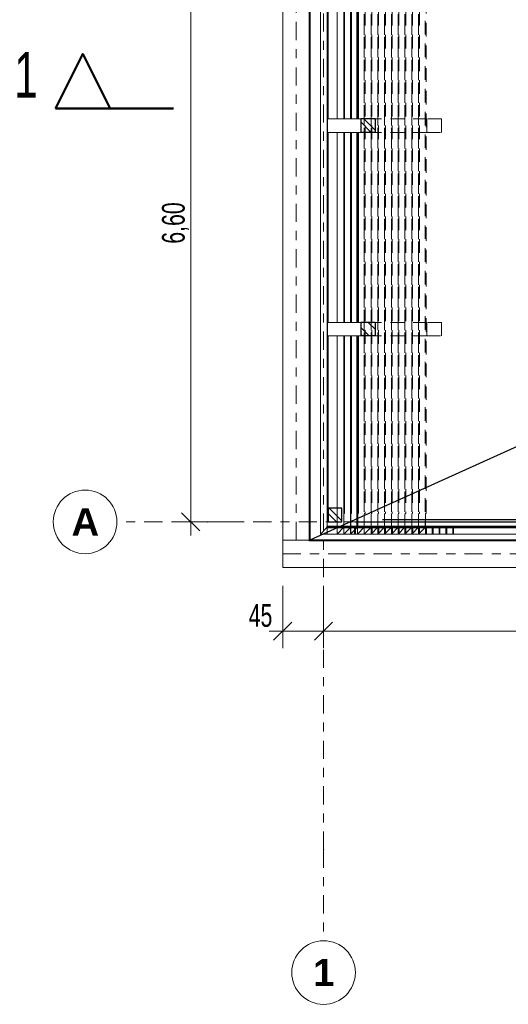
# Model space of a CAD drawing. Header units: metres. Extents: x -3.3 to 34.5, y -5.3 to 16.4.
# Tile 1 of 12: x -3.3 to 2, y -5.3 to 5.5. Entities that reach past the tile are written whole.
import ezdxf

# ---------------------------------------------------------------- set-up
doc = ezdxf.new("R2010")
doc.units = ezdxf.units.M
doc.header["$MEASUREMENT"] = 0
doc.set_wipeout_variables(frame=1)
for name, pattern in [('Achse', [0.4, 0.2, -0.1, 0, -0.1]), ('Punktlinie weit', [0.35, 0, -0.35]), ('Raster', [0.4, 0.2, -0.1, 0, -0.1]), ('Untersicht', [0.2, 0.15, -0.05]), ('Wipeout_Contour', [1, 0, -1])]:
    doc.linetypes.add(name, pattern=pattern)
for name, color, linetype in [('10 Fassade', 7, 'Continuous'), ('85 Marker Schnitt.Marker', 7, 'Continuous'), ('Neubau_10 Stütze', 7, 'Continuous'), ('Neubau_20 Decke Aufbau', 7, 'Continuous'), ('Neubau_20 Decke Roh', 7, 'Continuous'), ('Neubau_20 Träger', 7, 'Continuous'), ('Neubau_86 Achsraster', 7, 'Continuous'), ('Neubau_93 1_100 Bemaßung', 7, 'Continuous')]:
    doc.layers.add(name, color=color, linetype=linetype)
doc.styles.add('ERSTELLTER_STIL_1', font='GOTHIC.TTF', dxfattribs={"width": 0.7})
doc.styles.add('ERSTELLTER_STIL_2', font='arialbd.ttf')
doc.styles.add('ERSTELLTER_STIL_3', font='arial.ttf')
doc.dimstyles.new('ERSTELLTER_STIL__1', dxfattribs={"dimtxt": 0.25, "dimasz": 0.190285, "dimexe": 0.18, "dimexo": 0.5, "dimgap": 0, "dimtad": 1, "dimzin": 0, "dimdsep": 46, "dimtxsty": 'ERSTELLTER_STIL_1', "dimblk": 'ARROWHEAD_6', "dimblk1": 'ARROWHEAD_6', "dimblk2": 'ARROWHEAD_6', "dimcen": 0.09, "dimclrd": 7, "dimclre": 7, "dimclrt": 7, "dimazin": 0, "dimtfac": 1, "dimtdec": 4, "dimtmove": 0, "dimatfit": 3, "dimfxl": 1, "dimtolj": 1, "dimtzin": 0, "dimarcsym": 0})
doc.dimstyles.new('ERSTELLTER_STIL__2', dxfattribs={"dimtxt": 0.25, "dimasz": 0.190285, "dimexe": 0.18, "dimexo": 0.5, "dimgap": 0, "dimtad": 1, "dimtih": 1, "dimtoh": 1, "dimzin": 0, "dimdsep": 46, "dimtxsty": 'ERSTELLTER_STIL_1', "dimblk": 'ARROWHEAD_6', "dimblk1": 'ARROWHEAD_6', "dimblk2": 'ARROWHEAD_6', "dimcen": 0.09, "dimclrd": 7, "dimclre": 7, "dimclrt": 7, "dimazin": 0, "dimtfac": 1, "dimtdec": 4, "dimtmove": 0, "dimatfit": 3, "dimfxl": 1, "dimtolj": 1, "dimtzin": 0, "dimarcsym": 0})
doc.dimstyles.new('ERSTELLTER_STIL__3', dxfattribs={"dimtxt": 0.25, "dimasz": 0.190285, "dimexe": 0.18, "dimexo": 0.5, "dimgap": 0, "dimtad": 1, "dimtih": 1, "dimtoh": 1, "dimzin": 0, "dimdsep": 46, "dimtxsty": 'ERSTELLTER_STIL_3', "dimblk": 'ARROWHEAD_6', "dimblk1": 'ARROWHEAD_6', "dimblk2": 'ARROWHEAD_6', "dimcen": 0.09, "dimclrd": 7, "dimclre": 7, "dimclrt": 7, "dimazin": 0, "dimtfac": 1, "dimtdec": 4, "dimtmove": 0, "dimatfit": 3, "dimfxl": 1, "dimtolj": 1, "dimtzin": 0, "dimarcsym": 0})
pattern_1 = [(135, (0, 0), (0.106066, 0.106066), []), (135, (-0.03536, -0.03536), (0.106066, 0.106066), [])]

# ---------------------------------------------------------------- blocks, each defined once
blk = doc.blocks.new('*D13')
at = {"layer": 'Neubau_93 1_100 Bemaßung', "color": 7, "linetype": 'Continuous', "lineweight": 13, "transparency": 16777216}
for p, q in [((-1.461, 6.6), (-1.461, 6.75)), ((-1.361, 6.5), (-1.562, 6.7)), ((-0.961, 6.6), (-1.649, 6.6)), ((-1.461, 0), (-1.461, 6.6)), ((-0.961, 0), (-1.649, 0)), ((-1.562, 0.1), (-1.361, -0.1)), ((-1.461, -0.15), (-1.461, 0))]:
    blk.add_line(p, q, dxfattribs=at)
at = {"layer": 'Neubau_93 1_100 Bemaßung', "color": 7, "lineweight": 13, "transparency": 16777216, "insert": (-1.482, 3.06), "char_height": 0.25, "attachment_point": 7, "rotation": 90, "style": 'ERSTELLTER_STIL_1'}
blk.add_mtext('\\A1;6,60', dxfattribs=at)
blk = doc.blocks.new('ARROWHEAD_6')
at = {"color": 0, "linetype": 'Continuous', "lineweight": 0}
for p, q in [((0, 0), (-1, 0)), ((-0.5, -0.5), (0.5, 0.5))]:
    blk.add_line(p, q, dxfattribs=at)
blk = doc.blocks.new('*D22')
at = {"layer": 'Neubau_93 1_100 Bemaßung', "color": 7, "linetype": 'Continuous', "lineweight": 13, "transparency": 16777216}
for p, q in [((0, -1.39), (0, -0.702)), ((29.8, -1.39), (29.8, -0.702)), ((0.1, -1.102), (-0.1, -1.302)), ((29.7, -1.302), (29.9, -1.102)), ((-0.15, -1.202), (0, -1.202)), ((0, -1.202), (29.8, -1.202)), ((29.8, -1.202), (29.95, -1.202))]:
    blk.add_line(p, q, dxfattribs=at)
at = {"layer": 'Neubau_93 1_100 Bemaßung', "color": 7, "lineweight": 13, "transparency": 16777216, "insert": (14.592, -1.182), "char_height": 0.25, "attachment_point": 7, "style": 'ERSTELLTER_STIL_1'}
blk.add_mtext('\\A1;29,80', dxfattribs=at)
blk = doc.blocks.new('*D23')
at = {"layer": 'Neubau_93 1_100 Bemaßung', "color": 7, "linetype": 'Continuous', "lineweight": 13, "transparency": 16777216}
for p, q in [((0, 14.067), (0, 14.755)), ((5.6, 14.067), (5.6, 14.755)), ((0.1, 14.667), (-0.1, 14.467)), ((5.7, 14.667), (5.5, 14.467)), ((-0.15, 14.567), (0, 14.567))]:
    blk.add_line(p, q, dxfattribs=at)
at = {"color": 254, "linetype": 'Wipeout_Contour', "lineweight": 0, "ltscale": 60.061066, "transparency": 16777216}
blk.add_wipeout([(2.416, 14.567), (3.184, 14.567), (3.184, 14.917), (2.416, 14.917)], dxfattribs=at).dxf.layer = 'Neubau_93 1_100 Bemaßung'
at = {"layer": 'Neubau_93 1_100 Bemaßung', "color": 7, "linetype": 'Continuous', "lineweight": 13, "transparency": 16777216}
blk.add_line((0, 14.567), (5.6, 14.567), dxfattribs=at)
at = {"layer": 'Neubau_93 1_100 Bemaßung', "color": 7, "lineweight": 13, "transparency": 16777216, "insert": (2.466, 14.617), "char_height": 0.25, "attachment_point": 7, "style": 'ERSTELLTER_STIL_3'}
blk.add_mtext('\\A1;5,60', dxfattribs=at)
blk = doc.blocks.new('*D27')
at = {"layer": 'Neubau_93 1_100 Bemaßung', "color": 7, "linetype": 'Continuous', "lineweight": 13, "transparency": 16777216}
for p, q in [((1.2, 12.139), (1.2, 12.826)), ((2.349, 12.139), (2.349, 12.826)), ((1.3, 12.739), (1.1, 12.538)), ((2.449, 12.739), (2.249, 12.538)), ((1.05, 12.639), (1.2, 12.639)), ((1.2, 12.639), (2.349, 12.639)), ((2.349, 12.639), (4.349, 12.639))]:
    blk.add_line(p, q, dxfattribs=at)
at = {"layer": 'Neubau_93 1_100 Bemaßung', "color": 7, "lineweight": 13, "transparency": 16777216, "insert": (1.535, 12.659), "char_height": 0.25, "attachment_point": 7, "style": 'ERSTELLTER_STIL_1'}
blk.add_mtext('\\A1;1,15', dxfattribs=at)
blk = doc.blocks.new('*D59')
at = {"layer": 'Neubau_93 1_100 Bemaßung', "color": 7, "linetype": 'Continuous', "lineweight": 13, "transparency": 16777216}
for p, q in [((-0.45, -1.39), (-0.45, -0.702)), ((0, -1.39), (0, -0.702)), ((-0.35, -1.102), (-0.55, -1.302)), ((-0.1, -1.302), (0.1, -1.102)), ((-0.6, -1.202), (-0.45, -1.202)), ((-0.45, -1.202), (0, -1.202)), ((0, -1.202), (0.15, -1.202))]:
    blk.add_line(p, q, dxfattribs=at)
at = {"layer": 'Neubau_93 1_100 Bemaßung', "color": 7, "lineweight": 13, "transparency": 16777216, "insert": (-0.824, -1.158), "char_height": 0.25, "attachment_point": 7, "style": 'ERSTELLTER_STIL_1'}
blk.add_mtext('\\A1;45', dxfattribs=at)

msp = doc.modelspace()

# ---------------------------------------------------------------- hatches: boundary and pattern name
at = {"layer": '10 Fassade', "linetype": 'Continuous', "lineweight": 0, "true_color": 0x000000}
for points in [[(0.041, -0.062), (29.812, -0.062), (29.812, 13.262), (0.041, 13.262), (0.041, 13.25), (29.8, 13.25), (29.8, -0.05), (0.041, -0.05)], [(0.37, -0.062), (0.373, -0.059), (0.373, 0.091), (0.382, 0.091), (0.382, 13.109), (0.373, 13.109), (0.373, 13.262), (0.37, 13.262)], [(0.37, -0.062), (0.373, -0.062), (0.373, -0.061)], [(0.673, -0.062), (0.683, -0.062), (0.683, -0.05), (0.673, -0.05)]]:
    msp.add_hatch(color=18, dxfattribs=at).paths.add_polyline_path(points)
at = {"layer": 'Neubau_10 Stütze', "linetype": 'Continuous', "lineweight": 0, "true_color": 0x000000}
h = msp.add_hatch(dxfattribs=at)
h.set_pattern_fill('METALL_STAHL', color=18, style=0, pattern_type=2)
h.set_pattern_definition(pattern_1)
h.paths.add_polyline_path([(0.05, 0), (0.2, 0), (0.2, 0.15), (0.05, 0.15)])

# ---------------------------------------------------------------- linework, layer by layer
at = {"layer": '10 Fassade', "color": 7, "linetype": 'Continuous', "lineweight": 35}
for p, q in [((0.37, 13.262), (0.37, -0.062)), ((0.382, 13.109), (0.382, 0.091)), ((0.373, 0.091), (0.373, -0.059)), ((0.382, 0.091), (0.373, 0.091)), ((0.041, -0.05), (0.041, -0.062)), ((29.8, -0.05), (0.041, -0.05)), ((29.812, -0.062), (0.041, -0.062)), ((0.373, -0.059), (0.37, -0.062)), ((0.373, -0.061), (0.37, -0.062)), ((0.373, -0.062), (0.37, -0.062)), ((0.373, -0.061), (0.373, -0.062)), ((0.673, -0.05), (0.673, -0.062)), ((0.683, -0.05), (0.673, -0.05)), ((0.683, -0.062), (0.673, -0.062)), ((0.683, -0.05), (0.683, -0.062))]:
    msp.add_line(p, q, dxfattribs=at)
at = {"layer": '10 Fassade', "color": 7, "linetype": 'Continuous', "lineweight": 18, "flags": 128}
for points in [[(-0.034, 13.334), (-0.034, -0.134)], [(0.149, 13.334), (0.149, -0.134)], [(0.224, 13.334), (0.224, -0.134)], [(0.298, 13.334), (0.298, -0.134)], [(0.041, 13.259), (0.041, 13.109), (0.041, 0.091), (0.041, -0.059)], [(0.224, 13.259), (0.224, 13.109), (0.224, 0.091), (0.224, -0.059)], [(0.299, 13.259), (0.299, 13.109), (0.299, 0.091), (0.299, -0.059)], [(0.05, 13.109), (0.05, 0.091)], [(0.232, 13.109), (0.232, 0.091)], [(0.307, 13.109), (0.307, 0.091)], [(0.041, 0.091), (0.05, 0.091)], [(0.224, 0.091), (0.232, 0.091)], [(0.299, 0.091), (0.307, 0.091)], [(0.041, -0.059), (-0.034, -0.134)], [(0.041, -0.059), (0.041, -0.05)], [(29.8, -0.05), (0.041, -0.05)], [(0.041, -0.059), (0.041, -0.05)], [(29.8, -0.05), (0.041, -0.05)], [(0.041, -0.059), (0.041, -0.05)], [(29.8, -0.05), (0.041, -0.05)], [(0.041, -0.134), (0.041, -0.059)], [(29.809, -0.059), (0.041, -0.059)], [(0.041, -0.134), (0.041, -0.059)], [(29.809, -0.059), (0.041, -0.059)], [(0.041, -0.134), (0.041, -0.059)], [(29.809, -0.059), (0.041, -0.059)], [(0.041, -0.134), (0.041, -0.059)], [(0.041, -0.134), (0.041, -0.062)], [(0.224, -0.059), (0.149, -0.134)], [(0.224, -0.134), (0.224, -0.059)], [(0.299, -0.059), (0.224, -0.134)], [(0.37, -0.062), (0.298, -0.134)], [(0.299, -0.134), (0.299, -0.059)], [(0.341, -0.059), (0.341, -0.05)], [(0.351, -0.05), (0.341, -0.05)], [(0.341, -0.134), (0.341, -0.059)], [(0.351, -0.059), (0.341, -0.059)], [(0.351, -0.059), (0.351, -0.05)], [(0.351, -0.134), (0.351, -0.059)], [(0.373, -0.134), (0.373, -0.062)], [(0.524, -0.059), (0.524, -0.05)], [(0.533, -0.05), (0.524, -0.05)], [(0.524, -0.134), (0.524, -0.059)], [(0.533, -0.059), (0.524, -0.059)], [(0.533, -0.059), (0.533, -0.05)], [(0.533, -0.134), (0.533, -0.059)], [(0.599, -0.059), (0.599, -0.05)], [(0.608, -0.05), (0.599, -0.05)], [(0.599, -0.134), (0.599, -0.059)], [(0.608, -0.059), (0.599, -0.059)], [(0.608, -0.059), (0.608, -0.05)], [(0.608, -0.134), (0.608, -0.059)], [(0.673, -0.134), (0.673, -0.062)], [(0.683, -0.134), (0.683, -0.062)], [(0.041, -0.134), (-0.034, -0.134)], [(29.884, -0.134), (0.041, -0.134)], [(29.884, -0.134), (0.041, -0.134)], [(29.884, -0.134), (0.041, -0.134)], [(29.884, -0.134), (0.041, -0.134)], [(0.224, -0.134), (0.149, -0.134)], [(0.299, -0.134), (0.224, -0.134)], [(0.373, -0.134), (0.298, -0.134)], [(0.351, -0.134), (0.341, -0.134)], [(0.533, -0.134), (0.524, -0.134)], [(0.608, -0.134), (0.599, -0.134)], [(0.683, -0.134), (0.673, -0.134)]]:
    msp.add_lwpolyline(points, dxfattribs=at)
at = {"layer": '10 Fassade', "color": 7, "linetype": 'Untersicht', "lineweight": 18, "flags": 128}
for points in [[(0.373, 13.334), (0.373, -0.134)], [(0.448, 13.334), (0.448, -0.134)], [(0.522, 13.334), (0.522, -0.134)], [(0.597, 13.334), (0.597, -0.134)], [(0.672, 13.334), (0.672, -0.134)], [(0.747, 13.334), (0.747, -0.134)], [(0.821, 13.334), (0.821, -0.134)], [(0.896, 13.334), (0.896, -0.134)], [(0.971, 13.334), (0.971, -0.134)], [(1.046, 13.334), (1.046, -0.134)], [(0.373, 13.259), (0.373, 13.109), (0.373, 0.091), (0.373, -0.059)], [(0.448, 13.259), (0.448, 13.109), (0.448, 0.091), (0.448, -0.059)], [(0.523, 13.259), (0.523, 13.109), (0.523, 0.091), (0.523, -0.059)], [(0.597, 13.259), (0.597, 13.109), (0.597, 0.091), (0.597, -0.059)], [(0.672, 13.259), (0.672, 13.109), (0.672, 0.091), (0.672, -0.059)], [(0.747, 13.259), (0.747, 13.109), (0.747, 0.091), (0.747, -0.059)], [(0.822, 13.259), (0.822, 13.109), (0.822, 0.091), (0.822, -0.059)], [(0.896, 13.259), (0.896, 13.109), (0.896, 0.091), (0.896, -0.059)], [(0.971, 13.259), (0.971, 13.109), (0.971, 0.091), (0.971, -0.059)], [(1.046, 13.259), (1.046, 13.109), (1.046, 0.091), (1.046, -0.059)], [(1.118, 13.262), (1.118, -0.062)], [(0.382, 13.109), (0.382, 0.091)], [(0.457, 13.109), (0.457, 0.091)], [(0.531, 13.109), (0.531, 0.091)], [(0.606, 13.109), (0.606, 0.091)], [(0.681, 13.109), (0.681, 0.091)], [(0.756, 13.109), (0.756, 0.091)], [(0.83, 13.109), (0.83, 0.091)], [(0.905, 13.109), (0.905, 0.091)], [(0.98, 13.109), (0.98, 0.091)], [(1.055, 13.109), (1.055, 0.091)], [(1.129, 0.091), (1.129, 13.109)], [(0.373, 0.091), (0.382, 0.091)], [(0.448, 0.091), (0.457, 0.091)], [(0.523, 0.091), (0.531, 0.091)], [(0.597, 0.091), (0.606, 0.091)], [(0.672, 0.091), (0.681, 0.091)], [(0.747, 0.091), (0.756, 0.091)], [(0.822, 0.091), (0.83, 0.091)], [(0.896, 0.091), (0.905, 0.091)], [(0.971, 0.091), (0.98, 0.091)], [(1.046, 0.091), (1.055, 0.091)], [(1.121, -0.059), (1.121, 0.091)], [(1.121, 0.091), (1.129, 0.091)], [(29.8, -0.05), (0.041, -0.05)], [(0.041, -0.05), (0.041, -0.062)], [(0.041, -0.059), (0.041, -0.05)], [(29.8, -0.05), (0.041, -0.05)], [(0.041, -0.059), (0.041, -0.05)], [(29.8, -0.05), (0.041, -0.05)], [(0.041, -0.059), (0.041, -0.05)], [(29.8, -0.05), (0.041, -0.05)], [(0.041, -0.059), (0.041, -0.05)], [(29.8, -0.05), (0.041, -0.05)], [(0.041, -0.059), (0.041, -0.05)], [(29.8, -0.05), (0.041, -0.05)], [(0.041, -0.059), (0.041, -0.05)], [(29.8, -0.05), (0.041, -0.05)], [(0.041, -0.059), (0.041, -0.05)], [(29.8, -0.05), (0.041, -0.05)], [(0.041, -0.059), (0.041, -0.05)], [(29.8, -0.05), (0.041, -0.05)], [(0.041, -0.059), (0.041, -0.05)], [(29.8, -0.05), (0.041, -0.05)], [(0.041, -0.059), (0.041, -0.05)], [(29.8, -0.05), (0.041, -0.05)], [(0.041, -0.134), (0.041, -0.059)], [(29.809, -0.059), (0.041, -0.059)], [(0.041, -0.134), (0.041, -0.059)], [(29.809, -0.059), (0.041, -0.059)], [(0.041, -0.134), (0.041, -0.059)], [(29.809, -0.059), (0.041, -0.059)], [(0.041, -0.134), (0.041, -0.059)], [(29.809, -0.059), (0.041, -0.059)], [(0.041, -0.134), (0.041, -0.059)], [(29.809, -0.059), (0.041, -0.059)], [(0.041, -0.134), (0.041, -0.059)], [(29.809, -0.059), (0.041, -0.059)], [(0.041, -0.134), (0.041, -0.059)], [(29.809, -0.059), (0.041, -0.059)], [(0.041, -0.134), (0.041, -0.059)], [(29.809, -0.059), (0.041, -0.059)], [(0.041, -0.134), (0.041, -0.059)], [(29.809, -0.059), (0.041, -0.059)], [(0.041, -0.062), (0.041, -0.059)], [(29.809, -0.059), (0.041, -0.059)], [(0.041, -0.134), (0.041, -0.062)], [(0.041, -0.062), (29.812, -0.062)], [(0.373, -0.059), (0.37, -0.062)], [(0.373, -0.062), (0.373, -0.059)], [(0.448, -0.059), (0.373, -0.134)], [(0.448, -0.134), (0.448, -0.059)], [(0.523, -0.059), (0.448, -0.134)], [(0.597, -0.059), (0.522, -0.134)], [(0.523, -0.134), (0.523, -0.059)], [(0.597, -0.134), (0.597, -0.059)], [(0.672, -0.059), (0.597, -0.134)], [(0.672, -0.134), (0.672, -0.059)], [(0.747, -0.059), (0.672, -0.134)], [(0.673, -0.059), (0.673, -0.05)], [(0.683, -0.05), (0.673, -0.05)], [(0.673, -0.062), (0.673, -0.059)], [(0.683, -0.059), (0.673, -0.059)], [(0.683, -0.059), (0.683, -0.05)], [(0.683, -0.062), (0.683, -0.059)], [(0.747, -0.134), (0.747, -0.059)], [(0.822, -0.059), (0.747, -0.134)], [(0.748, -0.059), (0.748, -0.05)], [(0.757, -0.05), (0.748, -0.05)], [(0.748, -0.134), (0.748, -0.059)], [(0.757, -0.059), (0.748, -0.059)], [(0.757, -0.059), (0.757, -0.05)], [(0.757, -0.134), (0.757, -0.059)], [(0.896, -0.059), (0.821, -0.134)], [(0.822, -0.134), (0.822, -0.059)], [(0.823, -0.059), (0.823, -0.05)], [(0.832, -0.05), (0.823, -0.05)], [(0.823, -0.134), (0.823, -0.059)], [(0.832, -0.059), (0.823, -0.059)], [(0.832, -0.059), (0.832, -0.05)], [(0.832, -0.134), (0.832, -0.059)], [(0.896, -0.134), (0.896, -0.059)], [(0.971, -0.059), (0.896, -0.134)], [(0.897, -0.059), (0.897, -0.05)], [(0.907, -0.05), (0.897, -0.05)], [(0.897, -0.134), (0.897, -0.059)], [(0.907, -0.059), (0.897, -0.059)], [(0.907, -0.059), (0.907, -0.05)], [(0.907, -0.134), (0.907, -0.059)], [(0.971, -0.134), (0.971, -0.059)], [(1.046, -0.059), (0.971, -0.134)], [(0.972, -0.059), (0.972, -0.05)], [(0.982, -0.05), (0.972, -0.05)], [(0.972, -0.134), (0.972, -0.059)], [(0.982, -0.059), (0.972, -0.059)], [(0.982, -0.059), (0.982, -0.05)], [(0.982, -0.134), (0.982, -0.059)], [(1.046, -0.134), (1.046, -0.059)], [(1.118, -0.062), (1.046, -0.134)], [(1.047, -0.059), (1.047, -0.05)], [(1.056, -0.05), (1.047, -0.05)], [(1.047, -0.134), (1.047, -0.059)], [(1.056, -0.059), (1.047, -0.059)], [(1.056, -0.059), (1.056, -0.05)], [(1.056, -0.134), (1.056, -0.059)], [(1.118, -0.062), (1.121, -0.059)], [(1.121, -0.061), (1.118, -0.062)], [(1.118, -0.062), (1.121, -0.062)], [(1.121, -0.062), (1.121, -0.061)], [(1.121, -0.134), (1.121, -0.062)], [(1.122, -0.059), (1.122, -0.05)], [(1.131, -0.05), (1.122, -0.05)], [(1.122, -0.134), (1.122, -0.059)], [(1.131, -0.059), (1.122, -0.059)], [(1.131, -0.059), (1.131, -0.05)], [(1.131, -0.134), (1.131, -0.059)], [(1.196, -0.059), (1.196, -0.05)], [(1.206, -0.05), (1.196, -0.05)], [(1.196, -0.134), (1.196, -0.059)], [(1.206, -0.059), (1.196, -0.059)], [(1.206, -0.059), (1.206, -0.05)], [(1.206, -0.134), (1.206, -0.059)], [(1.271, -0.059), (1.271, -0.05)], [(1.28, -0.05), (1.271, -0.05)], [(1.271, -0.134), (1.271, -0.059)], [(1.28, -0.059), (1.271, -0.059)], [(1.28, -0.059), (1.28, -0.05)], [(1.28, -0.134), (1.28, -0.059)], [(1.346, -0.059), (1.346, -0.05)], [(1.355, -0.05), (1.346, -0.05)], [(1.346, -0.134), (1.346, -0.059)], [(1.355, -0.059), (1.346, -0.059)], [(1.355, -0.059), (1.355, -0.05)], [(1.355, -0.134), (1.355, -0.059)], [(1.421, -0.05), (1.421, -0.062)], [(1.43, -0.05), (1.421, -0.05)], [(1.421, -0.134), (1.421, -0.062)], [(1.421, -0.062), (1.43, -0.062)], [(1.43, -0.062), (1.43, -0.05)], [(1.43, -0.134), (1.43, -0.062)], [(29.884, -0.134), (0.041, -0.134)], [(29.884, -0.134), (0.041, -0.134)], [(29.884, -0.134), (0.041, -0.134)], [(29.884, -0.134), (0.041, -0.134)], [(29.884, -0.134), (0.041, -0.134)], [(29.884, -0.134), (0.041, -0.134)], [(29.884, -0.134), (0.041, -0.134)], [(29.884, -0.134), (0.041, -0.134)], [(29.884, -0.134), (0.041, -0.134)], [(29.884, -0.134), (0.041, -0.134)], [(0.448, -0.134), (0.373, -0.134)], [(0.523, -0.134), (0.448, -0.134)], [(0.597, -0.134), (0.522, -0.134)], [(0.672, -0.134), (0.597, -0.134)], [(0.747, -0.134), (0.672, -0.134)], [(0.822, -0.134), (0.747, -0.134)], [(0.757, -0.134), (0.748, -0.134)], [(0.896, -0.134), (0.821, -0.134)], [(0.832, -0.134), (0.823, -0.134)], [(0.971, -0.134), (0.896, -0.134)], [(0.907, -0.134), (0.897, -0.134)], [(1.046, -0.134), (0.971, -0.134)], [(0.982, -0.134), (0.972, -0.134)], [(1.121, -0.134), (1.046, -0.134)], [(1.056, -0.134), (1.047, -0.134)], [(1.131, -0.134), (1.122, -0.134)], [(1.206, -0.134), (1.196, -0.134)], [(1.28, -0.134), (1.271, -0.134)], [(1.355, -0.134), (1.346, -0.134)], [(1.43, -0.134), (1.421, -0.134)]]:
    msp.add_lwpolyline(points, dxfattribs=at)
at = {"layer": '85 Marker Schnitt.Marker', "color": 7, "linetype": 'Continuous', "lineweight": 50}
msp.add_line((-2.35, 4.548), (-1.65, 4.548), dxfattribs=at)
at = {"layer": 'Neubau_10 Stütze', "color": 7, "linetype": 'Continuous', "lineweight": 25}
for p, q in [((0.569, 4.435), (0.569, 4.285)), ((0.569, 2.195), (0.569, 2.045))]:
    msp.add_line(p, q, dxfattribs=at)
at = {"layer": 'Neubau_10 Stütze', "color": 7, "linetype": 'Untersicht', "lineweight": 18, "flags": 128}
for points in [[(1.137, 4.435), (1.137, 4.285)], [(1.297, 4.435), (1.137, 4.435)], [(1.297, 4.285), (1.297, 4.435)], [(1.137, 4.285), (1.297, 4.285)], [(1.137, 2.195), (1.137, 2.045)], [(1.297, 2.195), (1.137, 2.195)], [(1.297, 2.045), (1.297, 2.195)], [(1.137, 2.045), (1.297, 2.045)]]:
    msp.add_lwpolyline(points, dxfattribs=at)
at = {"layer": 'Neubau_10 Stütze', "color": 7, "linetype": 'Continuous', "lineweight": 25, "flags": 128}
msp.add_lwpolyline([(0.05, 0), (0.2, 0), (0.2, 0.15), (0.05, 0.15)], close=True, dxfattribs=at)
at = {"layer": 'Neubau_20 Decke Aufbau', "color": 7, "linetype": 'Continuous', "lineweight": 25, "flags": 128}
for points in [[(29.95, 13.4), (-0.15, -0.2)], [(-0.15, 13.4), (-0.15, -0.2)], [(-0.15, -0.2), (29.95, -0.2)]]:
    msp.add_lwpolyline(points, dxfattribs=at)
at = {"layer": 'Neubau_20 Decke Roh', "color": 7, "linetype": 'Continuous', "lineweight": 25}
for q in [(-0.15, 13.4), (-0.15, -0.2)]:
    msp.add_line((-0.15, -0.2), q, dxfattribs=at)
at = {"layer": 'Neubau_20 Decke Roh', "color": 7, "linetype": 'Continuous', "lineweight": 25, "flags": 128}
for points in [[(-0.15, -0.2), (-0.15, 13.4), (29.95, 13.4), (29.95, 8.6)], [(29.95, 4.6), (29.95, -0.2), (-0.15, -0.2)]]:
    msp.add_lwpolyline(points, dxfattribs=at)
at = {"layer": 'Neubau_20 Träger', "color": 7, "linetype": 'Continuous', "lineweight": 18}
for p, q in [((-0.45, -0.2), (-0.45, 13.4)), ((-0.16, 13.41), (-0.16, -0.21)), ((-0.15, 13.41), (-0.15, -0.21)), ((-0.45, -0.2), (-0.15, -0.2)), ((-0.45, -0.2), (30.25, -0.2)), ((-0.45, -0.5), (-0.45, -0.2)), ((-0.16, -0.21), (-0.15, -0.21)), ((-0.15, -0.2), (29.95, -0.2)), ((-0.15, -0.21), (-0.15, -0.2)), ((-0.15, -0.21), (29.95, -0.21)), ((-0.45, -0.5), (30.25, -0.5))]:
    msp.add_line(p, q, dxfattribs=at)
at = {"layer": 'Neubau_20 Träger', "color": 7, "linetype": 'Achse', "lineweight": 13}
for p, q in [((-0.3, -0.2), (-0.3, 13.4)), ((-0.155, 13.41), (-0.155, -0.21)), ((-0.15, -0.205), (29.95, -0.205)), ((-0.45, -0.35), (30.25, -0.35))]:
    msp.add_line(p, q, dxfattribs=at)
at = {"layer": 'Neubau_20 Träger', "color": 7, "linetype": 'Punktlinie weit', "lineweight": 18}
for q in [(-0.15, 13.4), (-0.15, -0.2)]:
    msp.add_line((-0.15, -0.2), q, dxfattribs=at)
at = {"layer": 'Neubau_86 Achsraster', "color": 7, "linetype": 'Raster', "lineweight": 13}
for p, q in [((-1.274, 0), (-2.274, 0)), ((-1.274, 0), (33.526, 0)), ((0, -3.607), (0, -4.607))]:
    msp.add_line(p, q, dxfattribs=at)
at = {"layer": 'Neubau_86 Achsraster', "color": 7, "linetype": 'Continuous', "lineweight": 13, "flags": 128}
for points in [[(-2.274, 0, 1), (-2.974, 0, 1)], [(0, -5.307, 1), (0, -4.607, 1)]]:
    msp.add_lwpolyline(points, format="xyb", close=True, dxfattribs=at)
at = {"layer": 'Neubau_86 Achsraster', "color": 7, "linetype": 'Raster', "lineweight": 13}
for p in [(-1.274, 0), (-1.274, 0), (0, -3.607), (0, -3.607)]:
    msp.add_point(p, dxfattribs=at)

# ---------------------------------------------------------------- texts
at = {"layer": '85 Marker Schnitt.Marker', "color": 7, "lineweight": 50, "insert": (-3.404, 4.668), "char_height": 0.5, "attachment_point": 7, "style": 'ERSTELLTER_STIL_1'}
msp.add_mtext('\\A1;\\pt0;1', dxfattribs=at)
at = {"layer": 'Neubau_86 Achsraster', "color": 7, "lineweight": 13, "char_height": 0.3, "attachment_point": 1, "style": 'ERSTELLTER_STIL_2'}
for s, insert in [('\\A1;\\pt0;A', (-2.773, 0.15)), ('\\A1;\\pt0;1', (-0.114, -4.807))]:
    msp.add_mtext(s, dxfattribs=dict(at, insert=insert))

# ---------------------------------------------------------------- dimensions: what is measured, and where the dimension line sits
at = {"layer": 'Neubau_93 1_100 Bemaßung', "color": 7, "linetype": 'Continuous', "lineweight": 13}
dim = msp.add_linear_dim(base=(29.8, -1.202), p1=(0, 1.21), p2=(29.8, -1.202), dimstyle='ERSTELLTER_STIL__2', dxfattribs=at)
dim.commit()
dim.dimension.update_dxf_attribs({"geometry": '*D22', "text_midpoint": (15.011, -1.027), "dimtype": 160})
for base, p1, p2, location in [((21.977624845, 0.025), (23.925, 0.025), (0.15, 0.025), (21.802624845, 0.109064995)), ((26.1639941, 0), (25.95, 0), (-0.15, 0), (25.9889941, 0.084064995)), ((26.1639941, 0), (-0.15, 0), (0.15, 0), (25.9889941, 0.084064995))]:
    msp.add_linear_dim(base=base, p1=p1, p2=p2, angle=90, location=location, text_rotation=90, dimstyle='ERSTELLTER_STIL__1', dxfattribs=at).render()

# ---------------------------------------------------------------- next in the draw order: wipeouts: each hides what was drawn before it
at = {"color": 254, "linetype": 'Wipeout_Contour', "lineweight": 0, "ltscale": 16.007498}
msp.add_wipeout([(-2.95, 4.548), (-2.35, 4.548), (-2.65, 5.148)], dxfattribs=at).dxf.layer = '85 Marker Schnitt.Marker'
at = {"color": 254, "linetype": 'Wipeout_Contour', "lineweight": 0, "ltscale": 17.588724}
msp.add_wipeout([(0.409, 4.435), (0.045, 4.435), (0.045, 4.285), (0.409, 4.285)], dxfattribs=at).dxf.layer = 'Neubau_10 Stütze'
at = {"color": 254, "linetype": 'Wipeout_Contour', "lineweight": 0, "ltscale": 8.781915}
msp.add_wipeout([(0.409, 2.195), (0.045, 2.195), (0.045, 2.045), (0.409, 2.045)], dxfattribs=at).dxf.layer = 'Neubau_10 Stütze'

# ---------------------------------------------------------------- next in the draw order: hatches: boundary and pattern name
at = {"layer": 'Neubau_10 Stütze', "linetype": 'Continuous', "lineweight": 0, "true_color": 0x000000}
h = msp.add_hatch(dxfattribs=at)
h.set_pattern_fill('METALL_STAHL', color=18, style=0, pattern_type=2)
h.set_pattern_definition(pattern_1)
h.paths.add_polyline_path([(0.409, 4.285), (0.569, 4.285), (0.569, 4.435), (0.409, 4.435)])
h = msp.add_hatch(dxfattribs=at)
h.set_pattern_fill('METALL_STAHL', color=18, style=0, pattern_type=2)
h.set_pattern_definition(pattern_1)
h.paths.add_polyline_path([(0.409, 2.045), (0.569, 2.045), (0.569, 2.195), (0.409, 2.195)])

# ---------------------------------------------------------------- next in the draw order: linework, layer by layer
at = {"layer": '85 Marker Schnitt.Marker', "color": 7, "linetype": 'Continuous', "lineweight": 50, "flags": 128}
msp.add_lwpolyline([(-2.95, 4.548), (-2.35, 4.548), (-2.65, 5.148)], close=True, dxfattribs=at)
at = {"layer": 'Neubau_10 Stütze', "color": 7, "linetype": 'Continuous', "lineweight": 25}
for p, q in [((0.569, 4.435), (0.409, 4.435)), ((0.409, 4.435), (0.409, 4.285)), ((0.569, 4.285), (0.409, 4.285)), ((0.569, 2.195), (0.409, 2.195)), ((0.409, 2.195), (0.409, 2.045)), ((0.569, 2.045), (0.409, 2.045))]:
    msp.add_line(p, q, dxfattribs=at)
at = {"layer": 'Neubau_10 Stütze', "color": 7, "linetype": 'Continuous', "lineweight": 18, "flags": 128}
for points in [[(0.045, 4.285), (0.045, 4.435)], [(0.409, 4.435), (0.045, 4.435)], [(0.409, 4.285), (0.045, 4.285)], [(0.045, 2.045), (0.045, 2.195)], [(0.409, 2.195), (0.045, 2.195)], [(0.409, 2.045), (0.045, 2.045)]]:
    msp.add_lwpolyline(points, dxfattribs=at)
at = {"layer": 'Neubau_10 Stütze', "color": 7, "linetype": 'Untersicht', "lineweight": 18, "flags": 128}
for points in [[(1.137, 4.435), (0.409, 4.435)], [(1.137, 4.285), (0.409, 4.285)], [(1.137, 2.195), (0.409, 2.195)], [(1.137, 2.045), (0.409, 2.045)]]:
    msp.add_lwpolyline(points, dxfattribs=at)
at = {"layer": 'Neubau_86 Achsraster', "color": 7, "linetype": 'Raster', "lineweight": 13}
msp.add_line((0, 14.593), (0, -3.607), dxfattribs=at)

# ---------------------------------------------------------------- next in the draw order: dimensions: what is measured, and where the dimension line sits
at = {"layer": 'Neubau_93 1_100 Bemaßung', "color": 7, "linetype": 'Continuous', "lineweight": 13}
dim = msp.add_linear_dim(base=(-1.461, 6.6), p1=(0.289, 0), p2=(0.289, 6.6), angle=90, dimstyle='ERSTELLTER_STIL__1', dxfattribs=at)
dim.commit()
dim.dimension.update_dxf_attribs({"geometry": '*D13', "text_midpoint": (-1.636, 3.384), "dimtype": 160, "text_rotation": 90})

# ---------------------------------------------------------------- next in the draw order: dimensions: what is measured, and where the dimension line sits
dim = msp.add_linear_dim(base=(5.6, 14.567), p1=(0, -3.607), p2=(5.6, -3.607), dimstyle='ERSTELLTER_STIL__3', dxfattribs=at)
dim.commit()
dim.dimension.update_dxf_attribs({"geometry": '*D23', "text_midpoint": (2.79, 14.742), "dimtype": 160})

# ---------------------------------------------------------------- next in the draw order: dimensions: what is measured, and where the dimension line sits
for base, p1, p2, picture, middle in [((2.349, 12.639), (1.2, -0.292), (2.349, -1.342), '*D27', (1.859, 12.814)), ((0, -1.202), (-0.45, 0.478), (0, 0.478), '*D59', (-0.634, -1.027))]:
    dim = msp.add_linear_dim(base=base, p1=p1, p2=p2, dimstyle='ERSTELLTER_STIL__2', dxfattribs=at)
    dim.commit()
    dim.dimension.update_dxf_attribs({"geometry": picture, "text_midpoint": middle, "dimtype": 160})
for base, p1, p2, location in [((30.349164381, -0.2), (30.25, -0.2), (-0.44986828, -0.2), (30.174164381, -0.115935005)), ((31.025636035, -0.2), (30.25, -0.2), (-0.44986828, -0.2), (30.850636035, -0.115935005)), ((30.25, -0.2), (30.25, -0.2), (-0.44986828, -0.2), (30.075, -0.115935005)), ((30.349164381, -0.205), (29.95, -0.205), (-0.15, -0.205), (30.174164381, -0.120935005)), ((31.025636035, -0.205), (29.95, -0.205), (-0.15, -0.205), (30.850636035, -0.120935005)), ((30.25, -0.205), (29.95, -0.205), (-0.15, -0.205), (30.075, -0.120935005))]:
    msp.add_linear_dim(base=base, p1=p1, p2=p2, angle=90, location=location, text_rotation=90, dimstyle='ERSTELLTER_STIL__1', dxfattribs=at).render()

doc.saveas('drawing.dxf')
